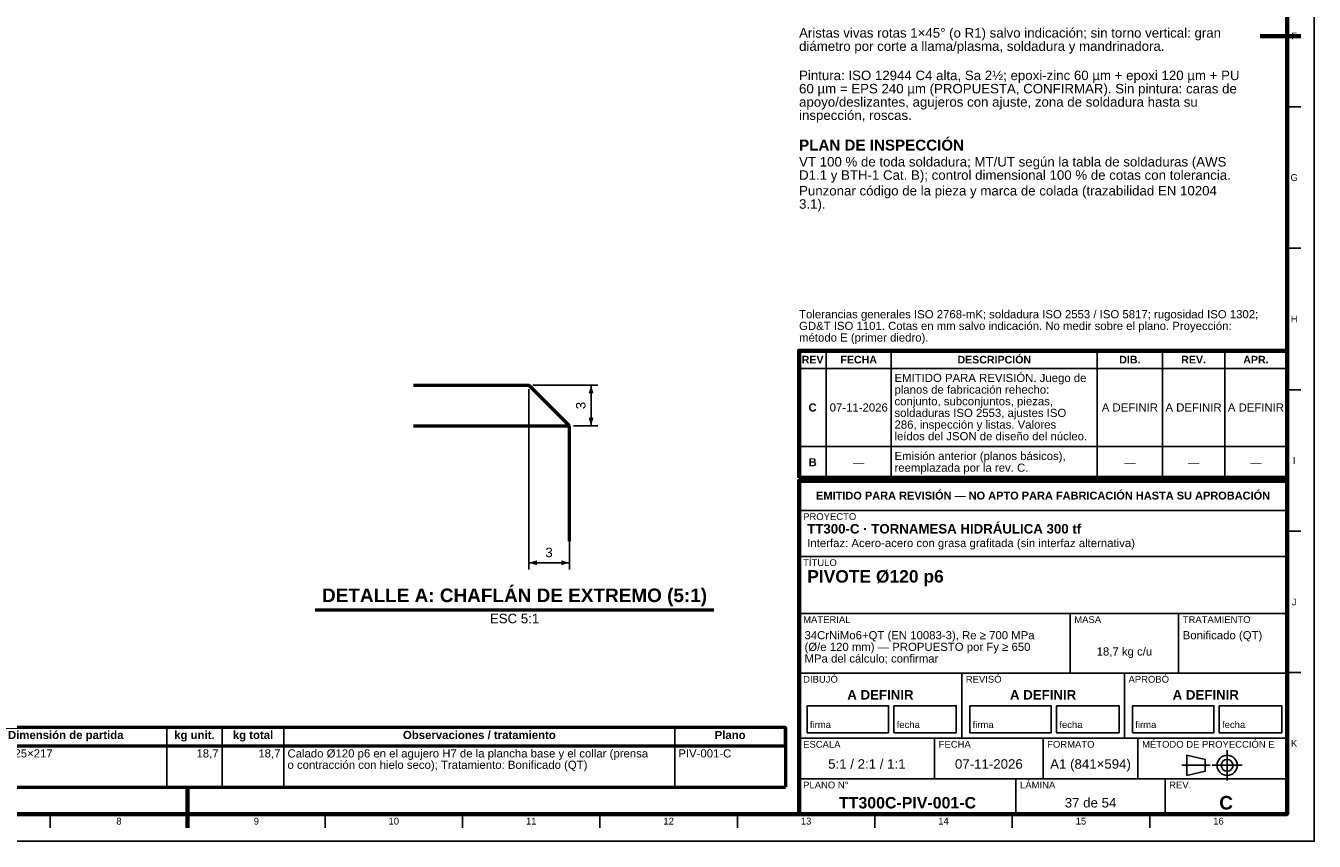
# Model space of a CAD drawing. Header units: millimetres. Extents: x 0 to 841, y 0 to 594.
# Tile 3 of 4: x 366 to 841, y 0 to 301. Entities that reach past the tile are written whole.
import ezdxf
from ezdxf.enums import TextEntityAlignment as Align

# ---------------------------------------------------------------- set-up
doc = ezdxf.new("R2010")
doc.units = ezdxf.units.MM
doc.linetypes.add('EJE', pattern=[31, 20, -4, 3, -4])
for name, color, linetype, lineweight in [('COTA', 7, 'CONTINUOUS', 25), ('EJE', 7, 'EJE', 25), ('FINA', 7, 'CONTINUOUS', 25), ('MARCO', 7, 'CONTINUOUS', 70), ('TXT', 7, 'CONTINUOUS', 25), ('VIS', 7, 'CONTINUOUS', 50)]:
    doc.layers.add(name, color=color, linetype=linetype, lineweight=lineweight)
doc.styles.add('STD', font='LiberationSans-Regular.ttf')
doc.styles.add('STDB', font='LiberationSans-Bold.ttf')

msp = doc.modelspace()

# ---------------------------------------------------------------- linework, layer by layer
at = {"layer": 'COTA'}
for p, q in [((551.29, 166.71), (551.29, 100.21)), ((552.79, 168.21), (576.79, 168.21)), ((574.29, 153.21), (574.29, 168.21)), ((567.79, 153.21), (576.79, 153.21)), ((566.29, 151.71), (566.29, 100.21)), ((551.29, 102.71), (566.29, 102.71))]:
    msp.add_line(p, q, dxfattribs=at)
for points in [[(574.29, 168.21), (573.39, 165.21), (575.19, 165.21)], [(574.29, 153.21), (575.19, 156.21), (573.39, 156.21)], [(551.29, 102.71), (554.29, 101.81), (554.29, 103.61)], [(566.29, 102.71), (563.29, 103.61), (563.29, 101.81)]]:
    msp.add_solid(points, dxfattribs=at)
at = {"layer": 'EJE'}
for p, q in [((808.88, 22.42), (808.88, 33.58)), ((792.14, 28), (802.68, 28)), ((803.3, 28), (814.46, 28))]:
    msp.add_line(p, q, dxfattribs=at)
at = {"layer": 'FINA'}
for p, q in [((831, 270.91), (836, 270.91)), ((831, 218.73), (836, 218.73)), ((661, 134), (661, 180.9)), ((685, 134), (685, 180.9)), ((761, 134), (761, 180.9)), ((785, 134), (785, 180.9)), ((808, 134), (808, 180.9)), ((651, 174.4), (831, 174.4)), ((831, 166.55), (836, 166.55)), ((651, 145.6), (831, 145.6)), ((651, 134), (831, 134)), ((651, 133), (831, 133)), ((651, 122), (831, 122)), ((831, 114.36), (836, 114.36)), ((651, 105), (831, 105)), ((651, 84), (831, 84)), ((751, 62), (751, 84)), ((791, 62), (791, 84)), ((651, 62), (831, 62)), ((711, 38), (711, 62)), ((771, 38), (771, 62)), ((831, 62.18), (836, 62.18)), ((417.78, 42), (417.78, 20)), ((438.2, 42), (438.2, 20)), ((461.02, 42), (461.02, 20)), ((605.16, 42), (605.16, 20)), ((25, 35.2), (646, 35.2)), ((651, 38), (831, 38)), ((701, 23), (701, 38)), ((741, 23), (741, 38)), ((776, 23), (776, 38)), ((651, 23), (831, 23)), ((731, 10), (731, 23)), ((786, 10), (786, 23)), ((374.81, 10), (374.81, 5)), ((425.5, 10), (425.5, 5)), ((476.19, 10), (476.19, 5)), ((526.88, 10), (526.88, 5)), ((577.56, 10), (577.56, 5)), ((628.25, 10), (628.25, 5)), ((678.94, 10), (678.94, 5)), ((729.62, 10), (729.62, 5)), ((780.31, 10), (780.31, 5))]:
    msp.add_line(p, q, dxfattribs=at)
for points in [[(0, 0), (841, 0), (841, 594), (0, 594)], [(654, 40), (684, 40), (684, 50), (654, 50)], [(686, 40), (709, 40), (709, 50), (686, 50)], [(714, 40), (744, 40), (744, 50), (714, 50)], [(746, 40), (769, 40), (769, 50), (746, 50)], [(774, 40), (804, 40), (804, 50), (774, 50)], [(806, 40), (829, 40), (829, 50), (806, 50)], [(794, 24.28), (800.82, 25.83), (800.82, 30.17), (794, 31.72)]]:
    msp.add_lwpolyline(points, close=True, dxfattribs=at)
for radius in [3.72, 2.17]:
    msp.add_circle((808.88, 28), radius, dxfattribs=at)
at = {"layer": 'MARCO'}
for p, q in [((836, 297), (821, 297)), ((425.5, 5), (425.5, 20))]:
    msp.add_line(p, q, dxfattribs=at)
for points in [[(20, 10), (831, 10), (831, 584), (20, 584)], [(651, 134), (831, 134), (831, 180.9), (651, 180.9)], [(651, 10), (831, 10), (831, 133), (651, 133)]]:
    msp.add_lwpolyline(points, close=True, dxfattribs=at)
at = {"layer": 'VIS'}
for p, q in [((472.59, 85.31), (619.55, 85.31)), ((646, 42), (646, 20)), ((25, 20), (646, 20))]:
    msp.add_line(p, q, dxfattribs=at)
for points in [[(508.79, 168.21), (509.29, 168.21), (512.29, 168.21), (515.29, 168.21), (518.29, 168.21), (521.29, 168.21), (524.29, 168.21), (527.29, 168.21), (530.29, 168.21), (533.29, 168.21), (536.29, 168.21), (539.29, 168.21), (542.29, 168.21), (545.29, 168.21), (548.29, 168.21), (551.29, 168.21)], [(566.29, 153.21), (551.29, 168.21)], [(508.79, 153.21), (509.29, 153.21), (512.29, 153.21), (515.29, 153.21), (518.29, 153.21), (521.29, 153.21), (524.29, 153.21), (527.29, 153.21), (530.29, 153.21), (533.29, 153.21), (536.29, 153.21), (539.29, 153.21), (542.29, 153.21), (545.29, 153.21), (548.29, 153.21), (551.29, 153.21), (554.29, 153.21), (557.29, 153.21), (560.29, 153.21), (563.29, 153.21), (566.29, 153.21)], [(566.29, 110.71), (566.29, 153.21)]]:
    msp.add_lwpolyline(points, dxfattribs=at)
msp.add_lwpolyline([(25, 35.2), (646, 35.2), (646, 42), (25, 42)], close=True, dxfattribs=at)

# ---------------------------------------------------------------- texts
at = {"layer": 'TXT'}
for s, height, style, p in [('Aristas vivas rotas 1×45° (o R1) salvo indicación; sin torno vertical: gran', 3.5, 'STD', (651, 299.93)), ('diámetro por corte a llama/plasma, soldadura y mandrinadora.', 3.5, 'STD', (651, 295.03)), ('Pintura: ISO 12944 C4 alta, Sa 2½; epoxi-zinc 60 µm + epoxi 120 µm + PU', 3.5, 'STD', (651, 284.25)), ('60 µm = EPS 240 µm (PROPUESTA, CONFIRMAR). Sin pintura: caras de', 3.5, 'STD', (651, 279.35)), ('apoyo/deslizantes, agujeros con ajuste, zona de soldadura hasta su', 3.5, 'STD', (651, 274.45)), ('inspección, roscas.', 3.5, 'STD', (651, 269.55)), ('PLAN DE INSPECCIÓN', 4, 'STDB', (651, 258.78)), ('VT 100 % de toda soldadura; MT/UT según la tabla de soldaduras (AWS', 3.5, 'STD', (651, 252.38)), ('D1.1 y BTH-1 Cat. B); control dimensional 100 % de cotas con tolerancia.', 3.5, 'STD', (651, 247.48)), ('Punzonar código de la pieza y marca de colada (trazabilidad EN 10204', 3.5, 'STD', (651, 241.7)), ('3.1).', 3.5, 'STD', (651, 236.8)), ('EMITIDO PARA REVISIÓN. Juego de', 3, 'STD', (686.2, 172.4)), ('planos de fabricación rehecho:', 3, 'STD', (686.2, 168.1)), ('conjunto, subconjuntos, piezas,', 3, 'STD', (686.2, 163.8)), ('soldaduras ISO 2553, ajustes ISO', 3, 'STD', (686.2, 159.5)), ('286, inspección y listas. Valores', 3, 'STD', (686.2, 155.2)), ('leídos del JSON de diseño del núcleo.', 3, 'STD', (686.2, 150.9)), ('Emisión anterior (planos básicos),', 3, 'STD', (686.2, 143.6)), ('reemplazada por la rev. C.', 3, 'STD', (686.2, 139.3)), ('PROYECTO', 2.5, 'STD', (652.5, 121)), ('TT300-C · TORNAMESA HIDRÁULICA 300 tf', 3.5, 'STDB', (654, 117)), ('Interfaz: Acero-acero con grasa grafitada (sin interfaz alternativa)', 3, 'STD', (654, 111.5)), ('TÍTULO', 2.5, 'STD', (652.5, 104)), ('PIVOTE Ø120 p6', 4.6, 'STDB', (654, 100)), ('MATERIAL', 2.5, 'STD', (652.5, 83)), ('MASA', 2.5, 'STD', (752.5, 83)), ('TRATAMIENTO', 2.5, 'STD', (792.5, 83)), ('34CrNiMo6+QT (EN 10083-3), Re ≥ 700 MPa', 3, 'STD', (653, 77.5)), ('Bonificado (QT)', 3, 'STD', (792.5, 77.5)), ('(Ø/e 120 mm) — PROPUESTO por Fy ≥ 650', 3, 'STD', (653, 73.2)), ('MPa del cálculo; confirmar', 3, 'STD', (653, 68.9)), ('DIBUJÓ', 2.5, 'STD', (652.5, 61)), ('REVISÓ', 2.5, 'STD', (712.5, 61)), ('APROBÓ', 2.5, 'STD', (772.5, 61)), ('ESCALA', 2.5, 'STD', (652.5, 37)), ('FECHA', 2.5, 'STD', (702.5, 37)), ('FORMATO', 2.5, 'STD', (742.5, 37)), ('MÉTODO DE PROYECCIÓN E', 2.5, 'STD', (777.5, 37)), ('PLANO N°', 2.5, 'STD', (652.5, 22)), ('LÁMINA', 2.5, 'STD', (732.5, 22)), ('REV.', 2.5, 'STD', (787.5, 22))]:
    msp.add_text(s, height=height, dxfattribs=dict(at, style=style)).set_placement(p, align=Align.TOP_LEFT)
for s, height, style, p in [('F', 2.5, 'STD', (833.6, 297)), ('G', 2.5, 'STD', (833.6, 244.82)), ('H', 2.5, 'STD', (833.6, 192.64)), ('REV', 2.8, 'STDB', (656, 177.65)), ('FECHA', 2.8, 'STDB', (673, 177.65)), ('DESCRIPCIÓN', 2.8, 'STDB', (723, 177.65)), ('DIB.', 2.8, 'STDB', (773, 177.65)), ('REV.', 2.8, 'STDB', (796.5, 177.65)), ('APR.', 2.8, 'STDB', (819.5, 177.65)), ('C', 3, 'STDB', (656, 160)), ('07-11-2026', 3, 'STD', (673, 160)), ('A DEFINIR', 3, 'STD', (773, 160)), ('A DEFINIR', 3, 'STD', (796.5, 160)), ('A DEFINIR', 3, 'STD', (819.5, 160)), ('B', 3, 'STDB', (656, 139.8)), ('—', 3, 'STD', (673, 139.8)), ('—', 3, 'STD', (773, 139.8)), ('—', 3, 'STD', (796.5, 139.8)), ('—', 3, 'STD', (819.5, 139.8)), ('I', 2.5, 'STD', (833.6, 140.45)), ('EMITIDO PARA REVISIÓN — NO APTO PARA FABRICACIÓN HASTA SU APROBACIÓN', 2.9, 'STDB', (741, 127.5)), ('J', 2.5, 'STD', (833.6, 88.27)), ('18,7 kg c/u', 3, 'STD', (771, 70)), ('A DEFINIR', 3.5, 'STDB', (681, 54)), ('A DEFINIR', 3.5, 'STDB', (741, 54)), ('A DEFINIR', 3.5, 'STDB', (801, 54)), ('Dimensión de partida', 3, 'STDB', (380.54, 39.2)), ('kg unit.', 3, 'STDB', (427.99, 39.2)), ('kg total', 3, 'STDB', (449.61, 39.2)), ('Observaciones / tratamiento', 3, 'STDB', (533.09, 39.2)), ('Plano', 3, 'STDB', (625.58, 39.2)), ('K', 2.5, 'STD', (833.6, 36.09)), ('5:1 / 2:1 / 1:1', 3.5, 'STD', (676, 28.5)), ('07-11-2026', 3.5, 'STD', (721, 28.5)), ('A1 (841×594)', 3.5, 'STD', (758.5, 28.5)), ('TT300C-PIV-001-C', 4.2, 'STDB', (691, 14.2)), ('37 de 54', 3.5, 'STD', (758.5, 14.2)), ('C', 5, 'STDB', (808.5, 14.2)), ('8', 2.5, 'STD', (400.16, 7.4)), ('9', 2.5, 'STD', (450.84, 7.4)), ('10', 2.5, 'STD', (501.53, 7.4)), ('11', 2.5, 'STD', (552.22, 7.4)), ('12', 2.5, 'STD', (602.91, 7.4)), ('13', 2.5, 'STD', (653.59, 7.4)), ('14', 2.5, 'STD', (704.28, 7.4)), ('15', 2.5, 'STD', (754.97, 7.4)), ('16', 2.5, 'STD', (805.66, 7.4))]:
    msp.add_text(s, height=height, dxfattribs=dict(at, style=style)).set_placement(p, align=Align.MIDDLE_CENTER)
at = {"layer": 'TXT', "style": 'STD'}
for s, height, p in [('Tolerancias generales ISO 2768-mK; soldadura ISO 2553 / ISO 5817; rugosidad ISO 1302;', 3, (651, 192)), ('GD&T ISO 1101. Cotas en mm salvo indicación. No medir sobre el plano. Proyección:', 3, (651, 187.7)), ('método E (primer diedro).', 3, (651, 183.4)), ('firma', 2.5, (655, 41)), ('fecha', 2.5, (687, 41)), ('firma', 2.5, (715, 41)), ('fecha', 2.5, (747, 41)), ('firma', 2.5, (775, 41)), ('fecha', 2.5, (807, 41))]:
    msp.add_text(s, height=height, dxfattribs=at).set_placement(p, align=Align.BOTTOM_LEFT)
msp.add_text('3', height=3.5, rotation=90, dxfattribs=at).set_placement((573.29, 160.71), align=Align.BOTTOM_CENTER)
at = {"layer": 'TXT'}
for s, height, style, p in [('3', 3.5, 'STD', (558.79, 103.71)), ('DETALLE A: CHAFLÁN DE EXTREMO (5:1)', 5, 'STDB', (546.07, 86.71))]:
    msp.add_text(s, height=height, dxfattribs=dict(at, style=style)).set_placement(p, align=Align.BOTTOM_CENTER)
at = {"layer": 'TXT', "style": 'STD'}
msp.add_text('ESC 5:1', height=3.5, dxfattribs=at).set_placement((546.07, 83.91), align=Align.TOP_CENTER)
for s, p in [('Barra Ø125×217', (344.61, 32.4)), ('Calado Ø120 p6 en el agujero H7 de la plancha base y el collar (prensa', (462.32, 32.4)), ('PIV-001-C', (606.46, 32.4)), ('o contracción con hielo seco); Tratamiento: Bonificado (QT)', (462.32, 28.2))]:
    msp.add_text(s, height=3, dxfattribs=at).set_placement(p, align=Align.MIDDLE_LEFT)
for p in [(436.9, 32.4), (459.72, 32.4)]:
    msp.add_text('18,7', height=3, dxfattribs=at).set_placement(p, align=Align.MIDDLE_RIGHT)

doc.saveas('drawing.dxf')
